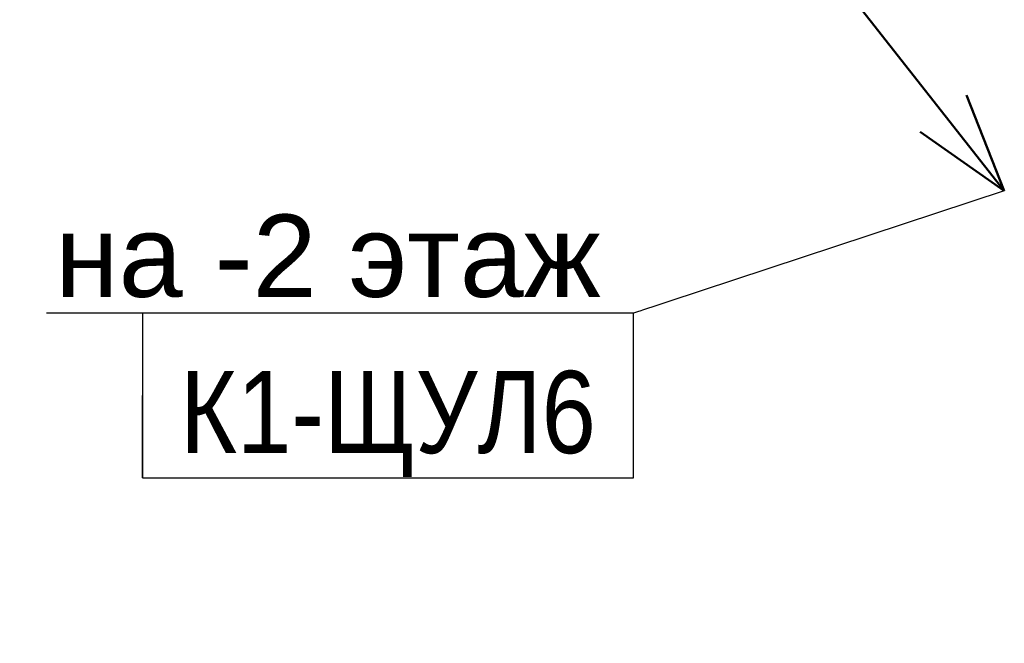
# Model space of a CAD drawing. Header units: millimetres. Extents: x -277772 to 277599, y -59564 to 282085.
# Tile 60 of 192: x -135941 to -132949, y 81303 to 83199. Entities that reach past the tile are written whole.
import ezdxf
from ezdxf import colors
from ezdxf.entities.mleader import LeaderData, LeaderLine
from ezdxf.enums import TextEntityAlignment as Align
from ezdxf.math import Vec2, Vec3

# ---------------------------------------------------------------- set-up
doc = ezdxf.new("R2018")
doc.units = ezdxf.units.MM
doc.set_wipeout_variables(frame=1)
doc.layers.add('КИП_выноска', color=6, linetype='Continuous', lineweight=25)
doc.styles.add('CP.Text', font='arial.ttf')
doc.styles.add('GOST 2.304', font='arial.ttf', dxfattribs={"width": 0.85})

# ---------------------------------------------------------------- blocks, each defined once
blk = doc.blocks.new('*U43')
at = {"lineweight": 50}
h = blk.add_hatch(color=256, dxfattribs=at)
h.dxf.hatch_style = 1
edge = h.paths.add_edge_path()
edge.add_arc((0, 0), 0.75, 308.1699, 668.1699)
for p, q in [((0.463, -0.59), (5.407, -6.879)), ((5.407, -6.879), (4.261, -3.964)), ((5.407, -6.879), (2.846, -5.077))]:
    blk.add_line(p, q, dxfattribs=at)
blk.add_circle((0, 0), 0.75, dxfattribs=at)
blk = doc.blocks.new('*U11')
at = {"color": 0, "linetype": 'Continuous', "lineweight": 30, "ltscale": 75, "width": 0.85, "flags": 104}
blk.add_attdef('ПРИМЕЧАНИЕ_1', text='', height=2.5, dxfattribs=at).set_placement((7.46, 3.611), align=Align.BOTTOM_CENTER)
at = {"color": 0, "lineweight": 30, "style": 'GOST 2.304', "width": 0.85}
for tag, p in [('ИМЯ_КАБЕЛЯ_2', (7.46, -7.5)), ('ИМЯ_КАБЕЛЯ_3', (7.46, -12.5)), ('ИМЯ_КАБЕЛЯ_4', (7.46, -17.5)), ('ИМЯ_КАБЕЛЯ_5', (7.46, -22.5)), ('ИМЯ_КАБЕЛЯ_6', (7.46, -27.5)), ('ИМЯ_КАБЕЛЯ_7', (7.46, -32.5)), ('ИМЯ_КАБЕЛЯ_8', (7.46, -37.5)), ('ИМЯ_КАБЕЛЯ_9', (7.46, -42.5))]:
    blk.add_attdef(tag, text='', height=2.5, dxfattribs=at).set_placement(p, align=Align.BOTTOM_CENTER)
at = {"color": 0, "lineweight": 30, "width": 0.85, "flags": 104}
blk.add_attdef('ПРИМЕЧАНИЕ_2', text='', height=2.5, dxfattribs=at).set_placement((7.46, -7.53), align=Align.BOTTOM_CENTER)
at = {"linetype": 'Continuous'}
blk.add_wipeout([(0, 2.5), (14.919, 2.5), (14.919, -2.5), (0, -2.5)], dxfattribs=at)
at = {"color": 0}
blk.add_line((0, -2.5), (0, 0), dxfattribs=at)
at = {"color": 0, "linetype": 'Continuous'}
blk.add_lwpolyline([(0, -2.5), (14.919, -2.5), (14.919, 2.5), (0, 2.5)], close=True, dxfattribs=at)
at = {"color": 0, "lineweight": 30, "style": 'GOST 2.304', "width": 0.85}
blk.add_attdef('ИМЯ_КАБЕЛЯ_1', text='', height=2.5, dxfattribs=at).set_placement((7.46, -2.5), align=Align.BOTTOM_CENTER)
blk = doc.blocks.new('_None')

msp = doc.modelspace()

# ---------------------------------------------------------------- block references
at = {"layer": 'КИП_выноска', "xscale": 100, "yscale": 100, "zscale": 100}
msp.add_blockref('*U43', (-133489.7, 83366.1), dxfattribs=at)

# ---------------------------------------------------------------- next in the draw order: leaders
at = {"layer": 'КИП_выноска'}
ml = msp.add_multileader_mtext('Standard', dxfattribs=at)
ml.set_content('на -2 этаж', color=256, style='CP.Text')
ml.set_leader_properties(color=256, linetype='ByLayer', lineweight=-1)
ml.set_arrow_properties(name='NONE')
ml.build(insert=Vec2(0, 0))
ml.multileader.update_dxf_attribs({"has_dogleg": 0, "text_left_attachment_type": 6, "text_right_attachment_type": 6, "dogleg_length": 0.5, "arrow_head_size": 300})
ctx = ml.context
ctx.base_point, ctx.char_height, ctx.arrow_head_size, ctx.landing_gap_size, ctx.plane_origin = Vec3(-135911.4, 82306.4), 250, 300, 100, Vec3(-133043.9, 79646.5)
ctx.left_attachment, ctx.right_attachment, ctx.text_align_type = 6, 6, 2
notes = []
notes.append((ctx, [(1, (1, 1, 0), (-134075.3, 82306.4), (-1, 0), 0.5, [(0, [(-132949, 82678.2)], 0, [])])]))
ctx.mtext.insert, ctx.mtext.width, ctx.mtext.alignment, ctx.mtext.flow_direction = Vec3(-134175.8, 82606.4), 1765.313, 3, 5
ctx.mtext.has_bg_fill, ctx.mtext.bg_color, ctx.mtext.bg_scale_factor, ctx.mtext.bg_transparency, ctx.mtext.use_window_bg_color = 1, -1027028792, 1.5, 0, 1
for ctx, leaders in notes:
    for number, flags, end, landing, length, lines in leaders:
        leader = LeaderData()
        leader.index, (leader.has_last_leader_line, leader.has_dogleg_vector, leader.attachment_direction) = number, flags
        leader.last_leader_point, leader.dogleg_vector, leader.dogleg_length = Vec3(end), Vec3(landing), length
        for number, points, colour, breaks in lines:
            line = LeaderLine()
            line.index, line.vertices, line.color, line.breaks = number, Vec3.list(points), colors.encode_raw_color(colour), breaks
            leader.lines.append(line)
        ctx.leaders.append(leader)

# ---------------------------------------------------------------- next in the draw order: block references
ref = msp.add_blockref('*U11', (-135567.7, 82056.4), dxfattribs=dict(at, xscale=100, yscale=100, zscale=100))
lines = msp.add_mtext('\\W0.8500;', dxfattribs={"layer": '0', "color": 0, "linetype": 'Continuous', "lineweight": 30, "ltscale": 75, "insert": (-134821.8, 82417.5), "char_height": 2.5, "attachment_point": 1})
ref.add_attrib('ПРИМЕЧАНИЕ_1', '', (-134821.8, 82417.5), dxfattribs={"flags": 104}).embed_mtext(lines)
ref.add_attrib('ИМЯ_КАБЕЛЯ_1', 'К1-ЩУЛ6', dxfattribs={"layer": '0', "color": 0, "lineweight": 30, "height": 250, "style": 'GOST 2.304', "width": 0.85}).set_placement((-134821.8, 81806.4), align=Align.BOTTOM_CENTER)
lines = msp.add_mtext('\\W0.8500;', dxfattribs={"layer": '0', "color": 0, "lineweight": 30, "insert": (-134821.8, 81303.4), "char_height": 2.5, "attachment_point": 1})
ref.add_attrib('ПРИМЕЧАНИЕ_2', '', (-134821.8, 81303.4), dxfattribs={"flags": 104}).embed_mtext(lines)

doc.saveas('drawing.dxf')
